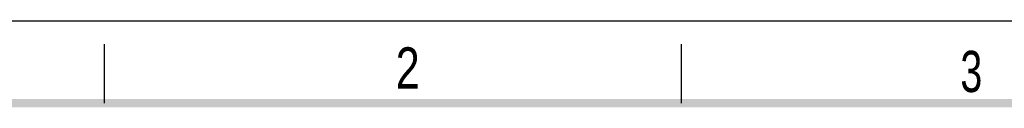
# Model space of a CAD drawing. Header units: millimetres. Extents: x 0 to 210, y 0 to 297.
# Tile 38 of 41: x 49 to 132, y 290 to 297. Entities that reach past the tile are written whole.
import ezdxf

# ---------------------------------------------------------------- set-up
doc = ezdxf.new("R2010")
doc.units = ezdxf.units.MM
doc.header["$LTSCALE"] = 19.36
doc.layers.get('0').update_dxf_attribs({"linetype": 'CONTINUOUS'})
doc.styles.add('TEXTSTYLE_2', font='txt', dxfattribs={"width": 0.75})

msp = doc.modelspace()

# ---------------------------------------------------------------- linework, layer by layer
at = {"color": 2, "linetype": 'CONTINUOUS'}
for p, q in [((0, 297), (210, 297)), ((56, 290), (56, 295)), ((105, 290), (105, 295))]:
    msp.add_line(p, q, dxfattribs=at)
at = {"color": 7, "linetype": 'CONTINUOUS', "const_width": 0.7}
msp.add_lwpolyline([(7, 290), (203, 290)], dxfattribs=at)

# ---------------------------------------------------------------- texts
at = {"color": 5, "linetype": 'CONTINUOUS', "style": 'TEXTSTYLE_2'}
for s, width, p in [('2', 0.785714, (80.73138, 291.23958)), ('3', 0.714286, (128.68391, 290.94286))]:
    msp.add_text(s, height=3.5, dxfattribs=dict(at, width=width)).set_placement(p)

doc.saveas('drawing.dxf')
